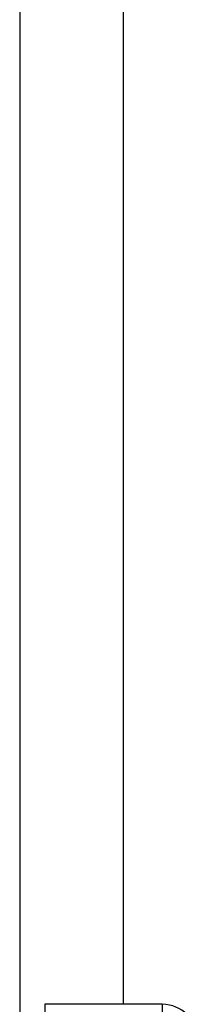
# Model space of a CAD drawing. Header units: inches. Extents: x 5 to 161, y 9 to 87.
# Tile 149 of 195: x 32.982 to 33.419, y 54.899 to 57.331. Entities that reach past the tile are written whole.
import ezdxf

# ---------------------------------------------------------------- set-up
doc = ezdxf.new("R2010")
doc.units = ezdxf.units.IN
doc.header["$MEASUREMENT"] = 0
doc.layers.add('Visible Edges(ANSI)', color=7, linetype='Continuous', lineweight=25)
doc.layers.add('Visible Tangent Edges(ANSI)', color=7, linetype='Continuous', lineweight=25)

msp = doc.modelspace()

# ---------------------------------------------------------------- linework, layer by layer
at = {"layer": 'Visible Edges(ANSI)'}
for p, q in [((32.9825, 59.7351), (32.9825, 54.8133)), ((33.2367, 59.6491), (33.2367, 54.8993)), ((33.3335, 54.8993), (33.0445, 54.8993)), ((33.0445, 54.8993), (33.0445, 54.8133))]:
    msp.add_line(p, q, dxfattribs=at)
msp.add_arc((33.3335, 54.8133), 0.086, 0, 90, dxfattribs=at)
at = {"layer": 'Visible Tangent Edges(ANSI)'}
msp.add_line((33.3335, 54.8993), (33.3335, 54.8133), dxfattribs=at)

doc.saveas('drawing.dxf')
